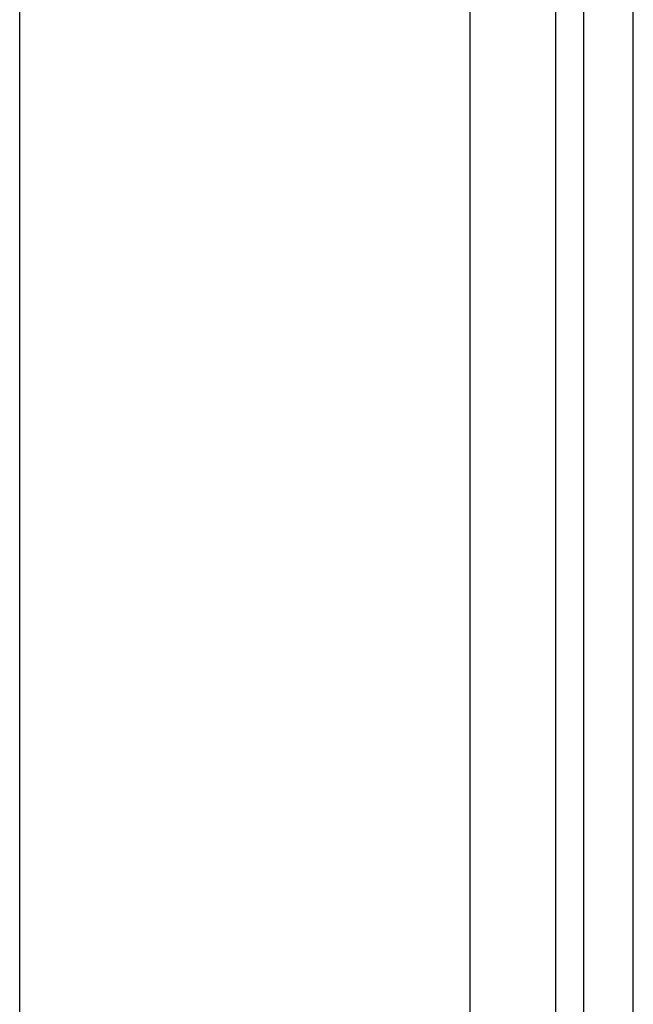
# Model space of a CAD drawing. Header units: inches. Extents: x 0 to 160, y -11 to 104.
# Tile 52 of 121: x 29.625 to 30.611, y 84.039 to 85.621. Entities that reach past the tile are written whole.
import ezdxf

# ---------------------------------------------------------------- set-up
doc = ezdxf.new("R2010")
doc.units = ezdxf.units.IN
doc.header["$LTSCALE"] = 9.614827
doc.header["$MEASUREMENT"] = 0
doc.layers.add('Visible Edges(ANSI)', color=7, linetype='Continuous', lineweight=25)
doc.layers.add('Visible Tangent Edges(ANSI)', color=7, linetype='Continuous', lineweight=25)

msp = doc.modelspace()

# ---------------------------------------------------------------- linework, layer by layer
at = {"layer": 'Visible Edges(ANSI)'}
for p, q in [((30.5311, 22.1936), (30.5311, 88.8923)), ((30.6106, 22.1936), (30.6106, 88.8923)), ((29.6251, 83.8439), (29.6251, 88.3052)), ((30.3481, 88.3052), (30.3481, 22.7807))]:
    msp.add_line(p, q, dxfattribs=at)
at = {"layer": 'Visible Tangent Edges(ANSI)'}
msp.add_line((30.4863, 22.0129), (30.4863, 89.073), dxfattribs=at)

doc.saveas('drawing.dxf')
